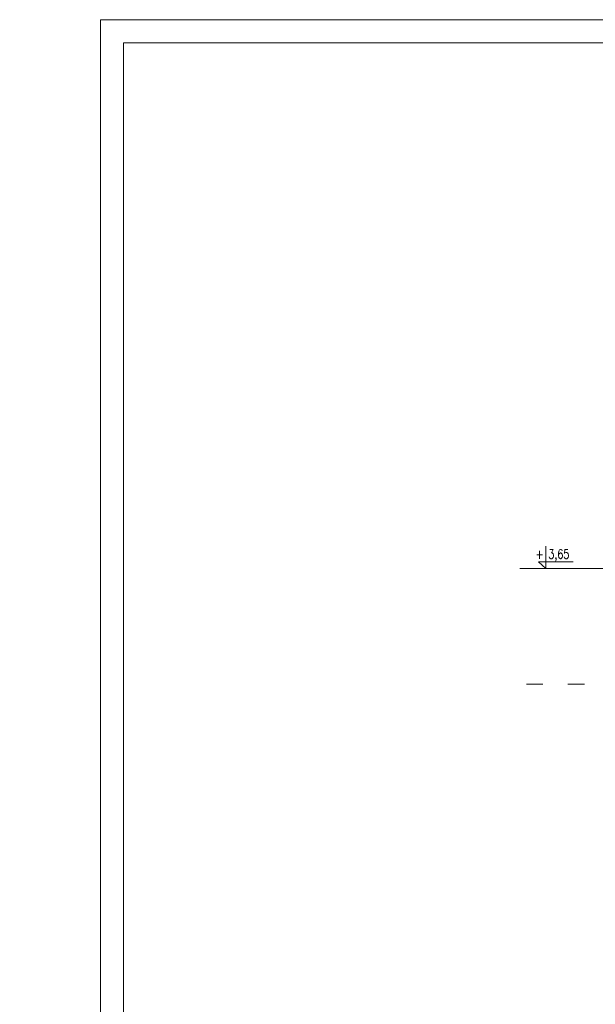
# Model space of a CAD drawing. Header units: millimetres. Extents: x 6528 to 149658, y 3342 to 12852.
# Tile 117 of 122: x 84687 to 85933, y 8098 to 10229. Entities that reach past the tile are written whole.
import ezdxf

# ---------------------------------------------------------------- set-up
doc = ezdxf.new("R2010")
doc.units = ezdxf.units.MM
doc.linetypes.add('ACAD_ISO03W100', pattern=[30, 12, -18])
doc.layers.add('&_opisy_100', color=51, linetype='Continuous', lineweight=20)
doc.layers.add('R-TAB', color=1, linetype='Continuous')
doc.styles.add('Romans', font='romans.shx', dxfattribs={"width": 0.75})
doc.styles.get("Standard").update_dxf_attribs({"font": 'arial.ttf'})

msp = doc.modelspace()

# ---------------------------------------------------------------- linework, layer by layer
at = {"layer": '&_opisy_100', "color": 0}
msp.add_lwpolyline([(85826.057, 9090.152), (85826.057, 9041.155), (85809.994, 9056.188), (85884.865, 9056.188)], dxfattribs=at)
msp.add_lwpolyline([(85826.057, 9090.152), (85826.057, 9041.155), (85809.994, 9056.188), (85884.865, 9056.188)], dxfattribs=at)
at = {"color": 2, "lineweight": 0}
for p, q in [((84861.303, 10229.067), (90801.303, 10229.067)), ((84861.303, 6029.067), (84861.303, 10229.067))]:
    msp.add_line(p, q, dxfattribs=at)
at = {"lineweight": 0}
for p, q in [((84911.303, 6079.067), (84911.303, 10179.067)), ((84911.303, 10179.067), (90751.303, 10179.067)), ((86144.817, 9041.155), (85769.291, 9041.155))]:
    msp.add_line(p, q, dxfattribs=at)
at = {"linetype": 'ACAD_ISO03W100', "lineweight": 0, "ltscale": 3}
msp.add_line((85783.49, 8791.155), (87918.392, 8791.155), dxfattribs=at)

# ---------------------------------------------------------------- texts
at = {"layer": '&_opisy_100', "color": 0, "insert": (85803.87, 9082.846), "char_height": 20.25, "width": 420.63828, "attachment_point": 1, "rotation": 359.999998, "style": 'Romans'}
msp.add_mtext('\\A1;+ 3,65', dxfattribs=at)
at = {"insert": (81983.509, 9439.011), "char_height": 35, "attachment_point": 1}
msp.add_mtext_dynamic_manual_height_columns('\\pi263.31927;ELEMENTY KONSTRUKCYJNE\\P\\pi570.87043;1:20 \\P\\pi395.81074;POZ. 3.1., POZ. 3.2.', width=1229.24086, gutter_width=12.5, heights=[0], dxfattribs=at)
at = {"layer": 'R-TAB', "color": 0, "ltscale": 24, "char_height": 75, "width": 2065.84351, "attachment_point": 1}
for s, insert in [('\\pi448.60218;RZUT NADPROŻY 1:100', (71354.343, 9964.202)), ('\\pi28.07012;KONSTRUKCJA PRZEBUDOWY STROPU \\P\\pi910.03635;1:100', (81154.495, 9964.202)), ('\\pi19.57762;PRZEKROJE ŁAW FUNADAMENTOWYCH\\P\\pi938.76248;1:25', (52722.181, 8439.032))]:
    msp.add_mtext(s, dxfattribs=dict(at, insert=insert))

doc.saveas('drawing.dxf')
